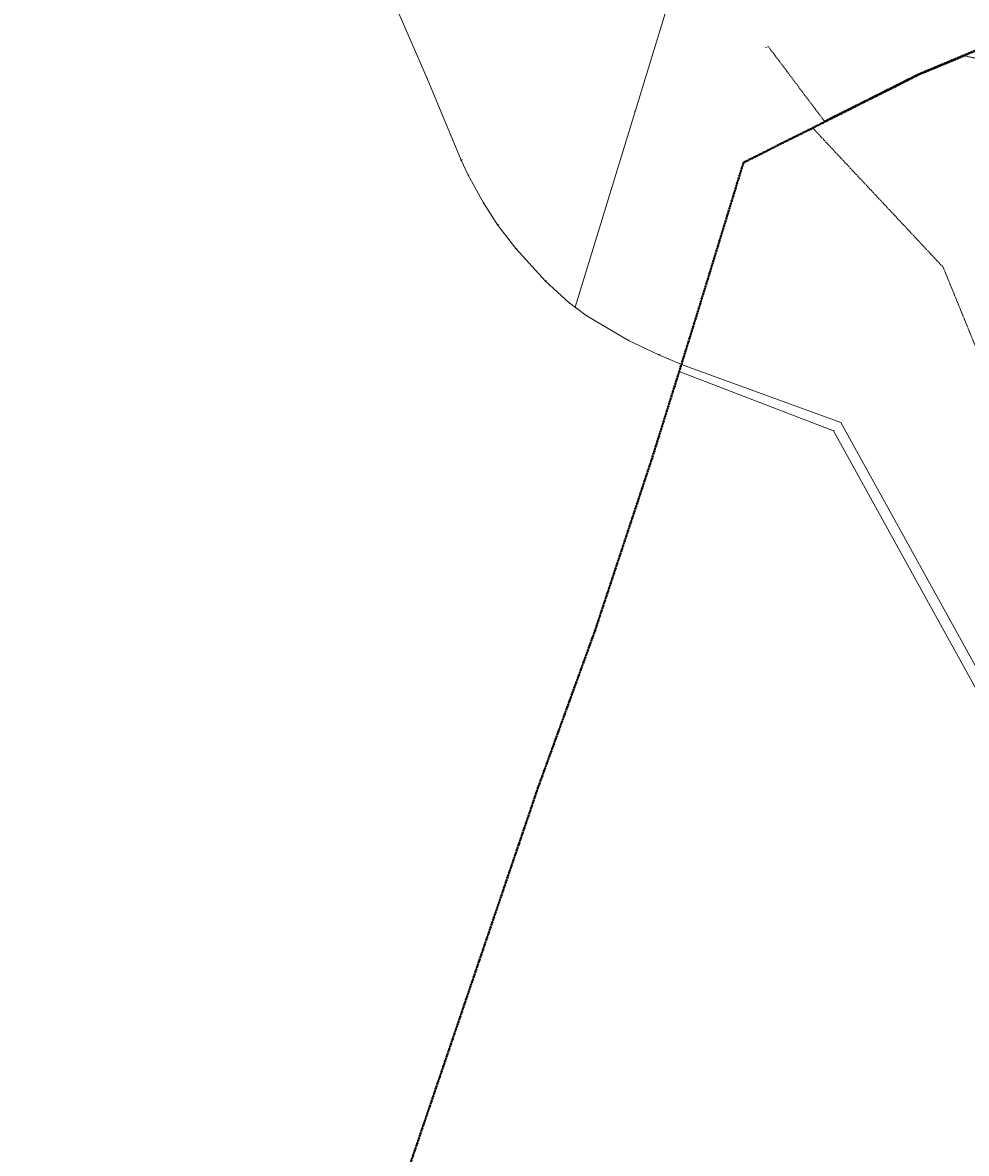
# Model space of a CAD drawing. Header units: metres. Extents: x 6524698 to 6533081, y 5883213 to 5896811.
# Tile 73 of 131: x 6527159 to 6528059, y 5890801 to 5891880. Entities that reach past the tile are written whole.
import ezdxf
from ezdxf.enums import TextEntityAlignment as Align

# ---------------------------------------------------------------- set-up
doc = ezdxf.new("R2010")
doc.units = ezdxf.units.M
for name, pattern in [('mapa zasadnicza$0$1.5_0.5', [2, 1.5, -0.5]), ('mapa zasadnicza$0$1.5_1.0', [2.5, 1.5, -1]), ('mapa zasadnicza$0$219-500', [0]), ('mapa zasadnicza$0$egkk-500', [2, 1.5, -0.5]), ('mapa zasadnicza$0$egug-500', [1, 0.5, -0.5])]:
    doc.linetypes.add(name, pattern=pattern)
for name, color, linetype in [('mapa zasadnicza$0$202-punkt graniczny', 7, 'Continuous'), ('mapa zasadnicza$0$202-punkt graniczny-Atr103', 7, 'Continuous'), ('mapa zasadnicza$0$203-punkt graniczny', 7, 'Continuous'), ('mapa zasadnicza$0$203-punkt graniczny-Atr103', 7, 'Continuous'), ('mapa zasadnicza$0$203-punkt graniczny-Atr104', 7, 'Continuous'), ('mapa zasadnicza$0$216-obręb ewidencyjny', 7, 'Continuous'), ('mapa zasadnicza$0$217-kontur klasyfikacyjny', 7, 'Continuous'), ('mapa zasadnicza$0$218-kontur użytku gruntowego', 7, 'Continuous'), ('mapa zasadnicza$0$219-działka ewidencyjna', 7, 'Continuous'), ('mapa zasadnicza$0$przewód elektroenergetyczny podziemny - ob. projektowany', 7, 'Continuous'), ('mapa zasadnicza$0$przewód elektroenergetyczny podziemny - ob. projektowany-Atr1', 7, 'Continuous')]:
    doc.layers.add(name, color=color, linetype=linetype)
doc.styles.add('mapa zasadnicza$0$STANDARD', font='Working1250', dxfattribs={"width": 0.75})

# ---------------------------------------------------------------- blocks, each defined once
blk = doc.blocks.new('mapa zasadnicza$0$202')
at = {"color": 0, "linetype": 'Continuous', "lineweight": 0}
blk.add_circle((0, 0), 0.25, dxfattribs=at)
blk = doc.blocks.new('mapa zasadnicza$0$203')
at = {"linetype": 'Continuous', "lineweight": 0}
h = blk.add_hatch(color=0, dxfattribs=at)
edge = h.paths.add_edge_path()
edge.add_arc((0, 0), 0.045, 0, 360)

msp = doc.modelspace()

# ---------------------------------------------------------------- linework, layer by layer
at = {"layer": 'mapa zasadnicza$0$216-obręb ewidencyjny', "color": 7, "linetype": 'mapa zasadnicza$0$1.5_1.0', "lineweight": 35, "flags": 128}
for points in [[(6528080.19, 5893144.58), (6528061.74, 5893201.21), (6528047.55, 5893241.88), (6528024.92, 5893315.29), (6528008.56, 5893361.13), (6527994.3, 5893412.78), (6527972.36, 5893501.34), (6527968.55, 5893513.63), (6527970.79, 5893518.44), (6527970.73, 5893522.51), (6527967.45, 5893552.31), (6527966.7, 5893563.53), (6527962.24, 5893630.13), (6528051.1, 5893681.86), (6528093.51, 5893704.95), (6528160.44, 5893751.29), (6528192.4, 5893787.97), (6528212.45, 5893801.88), (6528235.37, 5893817.79), (6528263.34, 5893839.22), (6528292.63, 5893867.35), (6528325.94, 5893899.11), (6528322.17, 5893903.05), (6528250.73, 5893995.91), (6528184.31, 5894083.49), (6528144.78, 5894142.59), (6528140.26, 5894150.17), (6528112.08, 5894189.3), (6528016.98, 5894319.35), (6528001.44, 5894344.63), (6527975.61, 5894386.54), (6527948.25, 5894431.11), (6527919.91, 5894480.01), (6527892.39, 5894527.5), (6527882.42, 5894543.56), (6527855.65, 5894587.93), (6527823.65, 5894640.97), (6527805.93, 5894633.3), (6527750.7, 5894622.26), (6527703.08, 5894611.82), (6527660.79, 5894602.88), (6527644.2, 5894599.12), (6527623.22, 5894594.36), (6527546.55, 5894577.52), (6527485.04, 5894564.12), (6527442.59, 5894555.97), (6527376.5, 5894538.97), (6527356.91, 5894534.04), (6527324.89, 5894525.35), (6527242.36, 5894508.66), (6527235, 5894507.23), (6527228.04, 5894506.29), (6527159.89, 5894496.69), (6527053.58, 5894471.18), (6527004.75, 5894459.61), (6526977.15, 5894360.97), (6526895.2, 5894390.7), (6526886.54, 5894409.25), (6526848.25, 5894423.17), (6526790.81, 5894405.63), (6526783.96, 5894403.77), (6526751.66, 5894393.24), (6526675.52, 5894369.12), (6526524.19, 5894423.84), (6526526.13, 5894397.23), (6526528.98, 5894342.85), (6526531.21, 5894300.39), (6526524.41, 5894296.52), (6526520.88, 5894294.84), (6526433.18, 5894243.61), (6526409.32, 5894231.32), (6526314.07, 5894204.53), (6526268.73, 5894188.91), (6526258.95, 5894183.01), (6526232.67, 5894174.45), (6526048.77, 5894185.58), (6526028.42, 5894185.14), (6525944.02, 5894189.55), (6525880.8, 5894192.86), (6525865.46, 5894208.87), (6525815.37, 5894268.24), (6525725.76, 5894354.61), (6525677.43, 5894405.04), (6525642.47, 5894443.85), (6525631.75, 5894455.74), (6525621.46, 5894467.17), (6525618.11, 5894470.89), (6525610.84, 5894478.96), (6525545.06, 5894551.99), (6525537.2, 5894560.72), (6525460.52, 5894338.76), (6525456.21, 5894326.33), (6525450.16, 5894308.9), (6525445.22, 5894294.63), (6525423.21, 5894231.15), (6525415.4, 5894208.63), (6525399.64, 5894161.49), (6525369.98, 5894072.79), (6525342.34, 5893997.91), (6525337.4, 5893981.36), (6525266.58, 5893924.52), (6525217.93, 5893885.48), (6525120.08, 5893806.06), (6525080.21, 5893781.94), (6525034.62, 5893753.64), (6524956.86, 5893706.08), (6524954.17, 5893701.72), (6524952.33, 5893698.77), (6524951.12, 5893696.84), (6524924.06, 5893653.68), (6524922.11, 5893650.61), (6524908.03, 5893628.41), (6524885.99, 5893594.37), (6524823.72, 5893494.6), (6524818.62, 5893484.85), (6524776.38, 5893404.01), (6524760.03, 5893372.45), (6524743.69, 5893340.87), (6524727.34, 5893309.3), (6524725.32, 5893305.6), (6524701.12, 5893258.79), (6524698.5, 5893253.75), (6524741.55, 5893198.86), (6524787.16, 5893135.47), (6524797.48, 5893113.55), (6524827.59, 5893049.65), (6524848.15, 5892993.16), (6524885, 5892891.94), (6524886.71, 5892887.25), (6524900.94, 5892860.83), (6524938.01, 5892801.88), (6524942.47, 5892794.78), (6524958.2, 5892763.24), (6524982.49, 5892709.34), (6524989.65, 5892692.64), (6525021.29, 5892644.7), (6525047.57, 5892607.1), (6525072.42, 5892559.28), (6525080.98, 5892544.34), (6525104.23, 5892503.81), (6525105.73, 5892501.2), (6525124.09, 5892461.96), (6525158, 5892390.4), (6525163.69, 5892366.6), (6525187.74, 5892266.07), (6525200.42, 5892203.7), (6525210.27, 5892167.69), (6525235.54, 5892075.31), (6525239, 5892035.46), (6525241.84, 5892018.03), (6525246.18, 5891943.28), (6525246.02, 5891937.6), (6525245.65, 5891924.05), (6525244.65, 5891887.35), (6525244.88, 5891861.21), (6525245.32, 5891811.32), (6525234.24, 5891649.83), (6525224.07, 5891546.78), (6525208.12, 5891507.31), (6525193.48, 5891471.08), (6525186.45, 5891448.59), (6525184.14, 5891444.14), (6525180.5, 5891437.11), (6525176.64, 5891433.3), (6525163.56, 5891420.57), (6525150.33, 5891406.73), (6525149.34, 5891405.88), (6525147.46, 5891404.1), (6525146.26, 5891402.89), (6525142.82, 5891399.45), (6525132.06, 5891389.06), (6525128.35, 5891385.34), (6525124.8, 5891381.67), (6525121.13, 5891378.06), (6525095.65, 5891351.83), (6525053.05, 5891307.97), (6525038.88, 5891292.8), (6525015.99, 5891261.95), (6524996.02, 5891237.19), (6524958.43, 5891186.61), (6524908.74, 5891119.69), (6524979.34, 5891082.37), (6525035.16, 5891054.09), (6525074.44, 5891035.78), (6525140.68, 5891002.24), (6525158.27, 5890993.31), (6525169.95, 5890987.37), (6525189.03, 5890979.26), (6525225.79, 5890963.63), (6525241.68, 5890952.94), (6525280.63, 5890926.71), (6525286.23, 5890923.62), (6525353.13, 5890886.67), (6525387.9, 5890862.89), (6525416.13, 5890848.06), (6525465.51, 5890821.53), (6525489.55, 5890809.17), (6525532.35, 5890788.13), (6525593.44, 5890757.92), (6525656.38, 5890722.42), (6525712.1, 5890690.97), (6525744.09, 5890674.26), (6525753.93, 5890669.12), (6525811.57, 5890638.94), (6525889.01, 5890598.56), (6525902.26, 5890595.95), (6525968.12, 5890559.29), (6526048.15, 5890515.81), (6526148.09, 5890465.98), (6526205.96, 5890434.59), (6526262.38, 5890404.11), (6526332.75, 5890374.64), (6526425.41, 5890334.29), (6526595.63, 5890279.11), (6526573.45, 5890132.21), (6526575.25, 5890133.06), (6526592.18, 5890129.32), (6526722.43, 5890098.71), (6526728.64, 5890098.03), (6526735.76, 5890098.07), (6526740.34, 5890097.85), (6526742.25, 5890097.45), (6526749.57, 5890095.95), (6526757.09, 5890094.4), (6526758.07, 5890090.77), (6526792.43, 5890086.11), (6526812.21, 5890083.05), (6526890.35, 5890080.91), (6526909.87, 5890084.83), (6526952.34, 5890094.44), (6526971.01, 5890104.38), (6526981, 5890111.26), (6526988.84, 5890116.67), (6527008.52, 5890134.26), (6527045.63, 5890148.55), (6527057.31, 5890152.25), (6527077.89, 5890166.68), (6527165.07, 5890215.69), (6527220.83, 5890245.22), (6527241.28, 5890253.87), (6527273.45, 5890274.12), (6527288.1, 5890288.63), (6527313.38, 5890308.14), (6527321.27, 5890314.22), (6527338.23, 5890321.73), (6527355.64, 5890331.57), (6527391.42, 5890349.92), (6527454.67, 5890547.02), (6527509.07, 5890729.27), (6527517.65, 5890758.02), (6527651.09, 5891150.82), (6527705.03, 5891299.34), (6527759.25, 5891463.12), (6527785.51, 5891547.1), (6527787.58, 5891553.86), (6527801.61, 5891598.79), (6527846.82, 5891746.29), (6528014.33, 5891830.31), (6528198.8, 5891907.55), (6528440.31, 5891996.73), (6528394.78, 5892128.68), (6528377.11, 5892179.95), (6528349.09, 5892260.65), (6528334.62, 5892315.93), (6528299.61, 5892411.02), (6528296.22, 5892421.59), (6528276.69, 5892498.16), (6528274.02, 5892507.32), (6528253.12, 5892581.84), (6528217.45, 5892695.43), (6528216.98, 5892718.27), (6528214.23, 5892726.13), (6528211.23, 5892742.29), (6528202.22, 5892766.07), (6528192.07, 5892792.85), (6528171.14, 5892860.59), (6528166.45, 5892875.8), (6528118.84, 5893029.51), (6528114.87, 5893046.22), (6528103.06, 5893080.73)], [(6528810.71, 5892032.32), (6528743.5, 5892026.91), (6528665.82, 5892020.2), (6528618.95, 5892016.86), (6528446.42, 5891995.98), (6528440.31, 5891996.73), (6528198.8, 5891907.55), (6528014.33, 5891830.31), (6527846.82, 5891746.29), (6527801.61, 5891598.79), (6527787.58, 5891553.86), (6527785.51, 5891547.1), (6527759.25, 5891463.12), (6527705.03, 5891299.34), (6527651.09, 5891150.82), (6527517.65, 5890758.02), (6527509.07, 5890729.27), (6527454.67, 5890547.02), (6527391.42, 5890349.92), (6527469.9, 5890380.85), (6527548.32, 5890411.76), (6527628.31, 5890449.47), (6527701.79, 5890487.35), (6527781.71, 5890531.45), (6527831.96, 5890559.17), (6527894.74, 5890596), (6527918.86, 5890538.44), (6527996.61, 5890364.36), (6528002.77, 5890340.12), (6528015.06, 5890276.2), (6528068.35, 5890122.94), (6528069.52, 5890117.74), (6528086.27, 5890073.01), (6528087.43, 5890069.91), (6528144.14, 5889918.51), (6528178.59, 5889821.74), (6528194.07, 5889776.62), (6528203.76, 5889751.35), (6528219.86, 5889705.13), (6528289.3, 5889557.06), (6528293.69, 5889548.36), (6528315.49, 5889501.75), (6528319.49, 5889494.06), (6528320.3, 5889498.78), (6528374.9, 5889392.75), (6528393.7, 5889357.37), (6528402.97, 5889333.92), (6528406.48, 5889321.22), (6528417.63, 5889287.69), (6528426.72, 5889250.74), (6528427.12, 5889249.1), (6528437.2, 5889208.11), (6528462.62, 5889141.48), (6528476.98, 5889088.52), (6528479.5, 5889060.26), (6528487.24, 5889042.5), (6528497.03, 5888999.3), (6528513.44, 5888948.22), (6528513.62, 5888944.51), (6528514.32, 5888935.53), (6528517.9, 5888889.57), (6528521.9, 5888874.59), (6528534.18, 5888828.64), (6528537.21, 5888800.87), (6528538.55, 5888788.67), (6528539.84, 5888759.55), (6528540.29, 5888749.47), (6528546.56, 5888728.63), (6528550.89, 5888720.89), (6528554.61, 5888714.22), (6528572.89, 5888682.85), (6528612.6, 5888606.5), (6528643.54, 5888542.38), (6528657.02, 5888506.94), (6528675.5, 5888460.67), (6528681.51, 5888445.9), (6528704.85, 5888377.17), (6528713.34, 5888354.12), (6528741.09, 5888278.42), (6528766.6, 5888207.14), (6528788.71, 5888147.82), (6528812.94, 5888083.84), (6528826.58, 5888045.33), (6528850.06, 5887982.04), (6528866.81, 5887934.63), (6528879.99, 5887896.72), (6528918.8, 5887790.89), (6528952.56, 5887701.57), (6529019.26, 5887707.89), (6529031.01, 5887709.01), (6529109.21, 5887715.92), (6529166.14, 5887721.78), (6529262.28, 5887731.31), (6529282.79, 5887731.14), (6529289.52, 5887663.25), (6529296.91, 5887588.72), (6529312.34, 5887533.26), (6529320.57, 5887503.67), (6529321.72, 5887480.33), (6529315.22, 5887418.55), (6529296.28, 5887374.9), (6529295.89, 5887348.38), (6529295.74, 5887344.56), (6529294.33, 5887253.59), (6529300.1, 5887247.3), (6529460.65, 5887265.28), (6529607.85, 5887282.19), (6529604.22, 5887244.37), (6529619.06, 5887245.53), (6529620.4, 5887245.61), (6529751.62, 5887253.65), (6529836.5, 5887258.86), (6529917.79, 5887263.83), (6530037.96, 5887271.18), (6530037.77, 5887311.55), (6530035.48, 5887465.82), (6530294.87, 5887497.94), (6530342.75, 5887503.87), (6530390.63, 5887509.81), (6530435.08, 5887515.31), (6530469.62, 5887519.59), (6530472.76, 5887520.14), (6530455.94, 5887633.47), (6530452.16, 5887659), (6530429.5, 5887800.32), (6530425.85, 5887820.62), (6530434.17, 5887821.11), (6530435.15, 5887821.09), (6530501.5, 5887826.49), (6530563.57, 5887831.54), (6530569.25, 5887832), (6530626.35, 5887836.71), (6530689.94, 5887841.95), (6530699.77, 5887842.77), (6530753.72, 5887845.97), (6530816.4, 5887849.69), (6530847.34, 5887851.53), (6530851.75, 5887851.79), (6530878, 5887853.36), (6530941.55, 5887857.17), (6531028.05, 5887862.36), (6531029.51, 5887862.54), (6531089.96, 5887870.11), (6531157.91, 5887878.61), (6531147.74, 5887927.21), (6531134.09, 5887992.44), (6531130.39, 5888022.23), (6531130.01, 5888024.33), (6531127.76, 5888039.49), (6531114.28, 5888108.63), (6531110.56, 5888127.5), (6531105.84, 5888172.24), (6531089.18, 5888214.66), (6531070.01, 5888263.46), (6531063.59, 5888283), (6531047.06, 5888328.03), (6531038.58, 5888352.41), (6531021.83, 5888400.87), (6531015.19, 5888413.6), (6531005.83, 5888460.28), (6531006, 5888467.6), (6531006.12, 5888486.87), (6531000.78, 5888546.56), (6530994.46, 5888582.13), (6530992.02, 5888587.87), (6530975.04, 5888631.61), (6530968.96, 5888647.12), (6530918.79, 5888737.7), (6530893.21, 5888788.19), (6530875.95, 5888835.79), (6530824.74, 5888967.12), (6530698.19, 5888957.37), (6530696.88, 5888957.26), (6530690.8, 5888956.75), (6530665.31, 5889016.21), (6530647.2, 5889058.57), (6530634.24, 5889085.41), (6530634.99, 5889106.79), (6530619.51, 5889109.25), (6530602.59, 5889110.21), (6530580.67, 5889109.48), (6530563.76, 5889105.91), (6530556.11, 5889102.91), (6530554.6, 5889108.92), (6530550.45, 5889111.73), (6530532.14, 5889151.93), (6530513.79, 5889192.45), (6530502.04, 5889258.4), (6530482.32, 5889287.2), (6530469.7, 5889327.04), (6530465.02, 5889440.31), (6530478.29, 5889507.42), (6530476.75, 5889539.74), (6530454.68, 5889579.85), (6530444.35, 5889666), (6530447.75, 5889689.9), (6530449.31, 5889721.21), (6530456.42, 5889744.94), (6530489.74, 5889803.92), (6530476.19, 5889829.67), (6530441.37, 5889895.14), (6530436.32, 5889900.67), (6530377.31, 5890013.31), (6530319.1, 5890126.26), (6530282.19, 5890186.6), (6530272.79, 5890201.79), (6530203.17, 5890307.87), (6530172.91, 5890358.56), (6530084.18, 5890524.8), (6530023.66, 5890630.14), (6529988.68, 5890702.02), (6529902.56, 5890854), (6529878.29, 5890895.67), (6529853.22, 5890939.23), (6529790.88, 5891059.39), (6529783.8, 5891073.31), (6529750.15, 5891126.7), (6529715.67, 5891191.31), (6529711.87, 5891220.22), (6529686.86, 5891413.55), (6529894.11, 5891526.79), (6529935.18, 5891550.85), (6529897.51, 5891589.82), (6529852.46, 5891637.21), (6529830.78, 5891658.8), (6529798.22, 5891693.91), (6529778.68, 5891710.68), (6529723.77, 5891769.55), (6529664.88, 5891829.87), (6529592.94, 5891899.3), (6529520.59, 5891969.98), (6529496.71, 5891996.9), (6529443.6, 5892048.07), (6529413.19, 5892074.88), (6529373, 5892116.29), (6529315.87, 5892175.4), (6529302.53, 5892163.8), (6529299.93, 5892161.54), (6529272.43, 5892137.61), (6529198.7, 5892096.25), (6529183.63, 5892087.79), (6529163.27, 5892079.55), (6529137.05, 5892069.83), (6529084.54, 5892065.08), (6528929.03, 5892047.18)]]:
    msp.add_lwpolyline(points, close=True, dxfattribs=at)
at = {"layer": 'mapa zasadnicza$0$217-kontur klasyfikacyjny', "color": 92, "linetype": 'mapa zasadnicza$0$egkk-500', "lineweight": 18, "flags": 128}
for points in [[(6528056.95, 5891848.15), (6528014.33, 5891830.31)], [(6528232.11, 5891813.04), (6528056.95, 5891848.15)], [(6528014.33, 5891830.31), (6527919.98, 5891782.99)], [(6527919.98, 5891782.99), (6527912.78, 5891779.38)], [(6527912.78, 5891779.38), (6528037.27, 5891646.5)], [(6528037.27, 5891646.5), (6528109.42, 5891469.72)]]:
    msp.add_lwpolyline(points, dxfattribs=at)
at = {"layer": 'mapa zasadnicza$0$218-kontur użytku gruntowego', "color": 3, "linetype": 'mapa zasadnicza$0$egug-500', "lineweight": 18, "flags": 128}
for points in [[(6528056.95, 5891848.15), (6528014.33, 5891830.31)], [(6528232.11, 5891813.04), (6528056.95, 5891848.15)], [(6528014.33, 5891830.31), (6527919.98, 5891782.99)], [(6527919.98, 5891782.99), (6527912.78, 5891779.38)], [(6527912.78, 5891779.38), (6528037.27, 5891646.5)], [(6528037.27, 5891646.5), (6528109.42, 5891469.72)]]:
    msp.add_lwpolyline(points, dxfattribs=at)
at = {"layer": 'mapa zasadnicza$0$219-działka ewidencyjna', "color": 7, "linetype": 'mapa zasadnicza$0$219-500', "lineweight": 18, "flags": 128}
for points in [[(6527801.98, 5891986.34), (6527743.37, 5891795.1)], [(6528198.8, 5891907.55), (6528014.33, 5891830.31)], [(6527515.35, 5891895.08), (6527545.21, 5891826.58)], [(6527545.21, 5891826.58), (6527577.55, 5891748.59)], [(6527846.82, 5891746.29), (6528014.33, 5891830.31)], [(6527686.18, 5891608.46), (6527743.37, 5891795.1)], [(6527577.55, 5891748.59), (6527584.35, 5891734.31)], [(6527801.61, 5891598.79), (6527846.82, 5891746.29)], [(6527584.35, 5891734.31), (6527598.91, 5891708.03)], [(6527598.91, 5891708.03), (6527612.32, 5891686.86)], [(6527612.32, 5891686.86), (6527629.57, 5891664.21)], [(6527629.57, 5891664.21), (6527657.98, 5891633.25)], [(6527657.98, 5891633.25), (6527680.45, 5891612.67)], [(6527680.45, 5891612.67), (6527686.18, 5891608.46)], [(6527686.18, 5891608.46), (6527696.95, 5891600.55)], [(6527696.95, 5891600.55), (6527737.02, 5891576.75)], [(6527787.58, 5891553.86), (6527801.61, 5891598.79)], [(6527737.02, 5891576.75), (6527766.04, 5891563.09)], [(6527787.58, 5891553.86), (6527766.04, 5891563.09)], [(6527785.51, 5891547.1), (6527759.25, 5891463.12)], [(6527785.51, 5891547.1), (6527787.58, 5891553.86)], [(6527785.51, 5891547.1), (6527932.61, 5891490.41)], [(6527787.58, 5891553.86), (6527939.55, 5891498.53)], [(6527939.55, 5891498.53), (6528089.37, 5891227.45)], [(6527932.61, 5891490.41), (6528081.64, 5891220.76)], [(6527759.25, 5891463.12), (6527705.03, 5891299.34)], [(6527705.03, 5891299.34), (6527651.09, 5891150.82)], [(6527651.09, 5891150.82), (6527517.65, 5890758.02)]]:
    msp.add_lwpolyline(points, dxfattribs=at)
at = {"layer": 'mapa zasadnicza$0$przewód elektroenergetyczny podziemny - ob. projektowany', "color": 1, "linetype": 'mapa zasadnicza$0$1.5_0.5', "lineweight": 18, "flags": 128}
msp.add_lwpolyline([(6527867.72, 5891856.04), (6527870.55, 5891856.87), (6527923.82, 5891786.03), (6528013.91, 5891831.22), (6528198.43, 5891908.48), (6528216.79, 5891915.26), (6528220.16, 5891919.4), (6528240.79, 5891928.79), (6528266.23, 5891936.42), (6528274.38, 5891936.52), (6528439.05, 5891997.33), (6528393.6, 5892129.02), (6528402.84, 5892136.39), (6528399.39, 5892140.65), (6528400.23, 5892141.38)], dxfattribs=at)

# ---------------------------------------------------------------- block references
at = {"layer": 'mapa zasadnicza$0$202-punkt graniczny', "color": 7, "linetype": 'Continuous', "lineweight": 18}
for p in [(6527545.21, 5891826.58), (6528014.33, 5891830.31), (6527743.37, 5891795.1), (6527577.55, 5891748.59), (6527846.82, 5891746.29), (6527584.35, 5891734.31), (6527598.91, 5891708.03), (6527612.32, 5891686.86), (6527629.57, 5891664.21), (6527657.98, 5891633.25), (6527680.45, 5891612.67), (6527686.18, 5891608.46), (6527696.95, 5891600.55), (6527801.61, 5891598.79), (6527737.02, 5891576.75), (6527766.04, 5891563.09), (6527785.51, 5891547.1), (6527787.58, 5891553.86), (6527759.25, 5891463.12), (6527705.03, 5891299.34), (6527651.09, 5891150.82)]:
    msp.add_blockref('mapa zasadnicza$0$202', p, dxfattribs=at)
at = {"layer": 'mapa zasadnicza$0$203-punkt graniczny', "color": 7, "linetype": 'Continuous', "lineweight": 18}
for p in [(6527939.55, 5891498.53), (6527932.61, 5891490.41)]:
    msp.add_blockref('mapa zasadnicza$0$203', p, dxfattribs=at)

# ---------------------------------------------------------------- texts
at = {"layer": 'mapa zasadnicza$0$202-punkt graniczny-Atr103', "color": 7, "style": 'mapa zasadnicza$0$STANDARD', "width": 0.667}
for s, p in [('1730', (6527545.21, 5891826.58)), ('13785', (6528014.33, 5891830.31)), ('1796', (6527743.37, 5891795.1)), ('1731', (6527577.55, 5891748.59)), ('13783', (6527846.82, 5891746.29)), ('1732', (6527584.35, 5891734.31)), ('1733', (6527598.91, 5891708.03)), ('1734', (6527612.32, 5891686.86)), ('1735', (6527629.57, 5891664.21)), ('1736', (6527657.98, 5891633.25)), ('1737', (6527680.45, 5891612.67)), ('1738', (6527686.18, 5891608.46)), ('1739', (6527696.95, 5891600.55)), ('13781', (6527801.61, 5891598.79)), ('1740', (6527737.02, 5891576.75)), ('1741', (6527766.04, 5891563.09)), ('2078', (6527785.51, 5891547.1)), ('2093', (6527787.58, 5891553.86)), ('2079', (6527759.25, 5891463.12)), ('2080', (6527705.03, 5891299.34)), ('2081', (6527651.09, 5891150.82))]:
    msp.add_text(s, height=0.75, dxfattribs=at).set_placement(p)
at = {"layer": 'mapa zasadnicza$0$203-punkt graniczny-Atr103', "color": 7, "style": 'mapa zasadnicza$0$STANDARD', "width": 0.667}
msp.add_text('5308', height=0.75, dxfattribs=at).set_placement((6527932.61, 5891490.41), align=Align.BOTTOM_LEFT)
at = {"layer": 'mapa zasadnicza$0$203-punkt graniczny-Atr104', "color": 7, "style": 'mapa zasadnicza$0$STANDARD', "width": 0.667}
msp.add_text('3859', height=0.75, dxfattribs=at).set_placement((6527939.55, 5891498.53))
at = {"layer": 'mapa zasadnicza$0$przewód elektroenergetyczny podziemny - ob. projektowany-Atr1', "color": 1, "style": 'mapa zasadnicza$0$STANDARD', "width": 0.667}
for rotation, p in [(26.639, (6528000.72, 5891824.6)), (306.942, (6527895.34, 5891823.9))]:
    msp.add_text('proj. e', height=0.75, rotation=rotation, dxfattribs=at).set_placement(p, align=Align.MIDDLE_LEFT)

doc.saveas('drawing.dxf')
